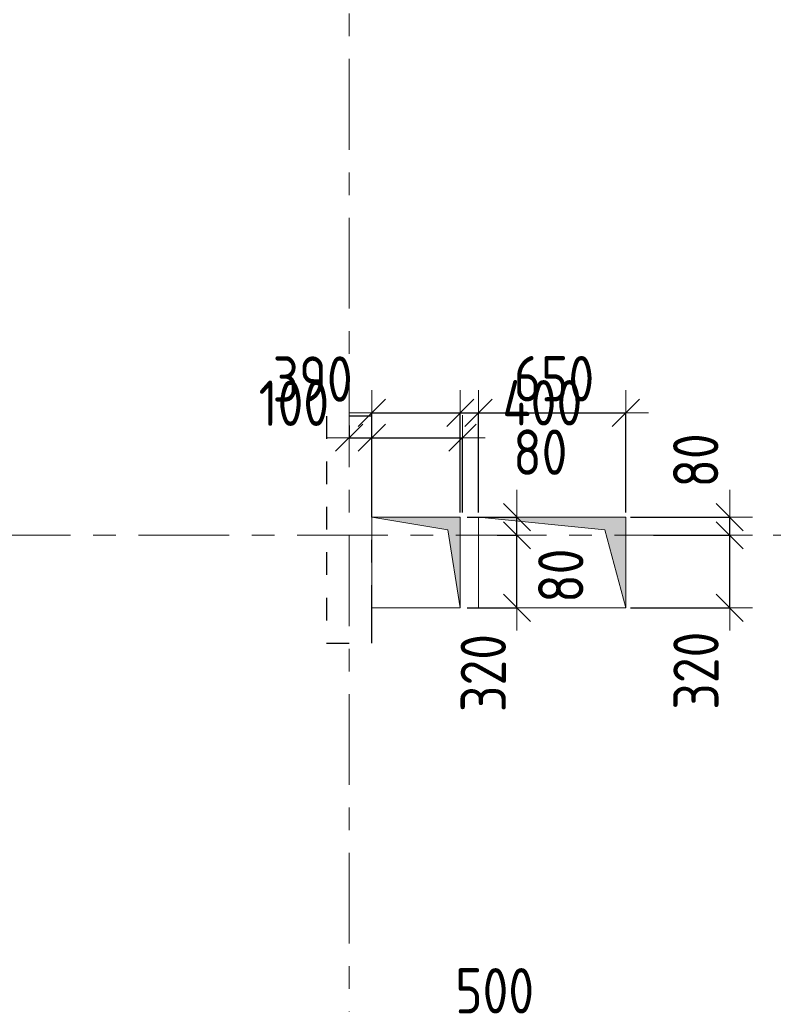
# Model space of a CAD drawing. Header units: metres. Extents: x -38 to 97, y -15 to 21.
# Tile 79 of 139: x 50.05 to 53.37, y 10.73 to 15.07. Entities that reach past the tile are written whole.
import ezdxf

# ---------------------------------------------------------------- set-up
doc = ezdxf.new("R2010")
doc.units = ezdxf.units.M
doc.header["$PDMODE"] = 65
for name, pattern in [('______11', [0.5, 0.4, -0.05, 0, -0.05]), ('______2', [0.054, 0.04, -0.014]), ('______5', [1.1, 0.8, -0.1, 0.1, -0.1])]:
    doc.linetypes.add(name, pattern=pattern)
for name, color, linetype, lineweight in [('XR$2$Осевая линия (1)', 7, '______5', 13), ('XR$3$Перекрытие (1)', 7, 'Continuous', 35), ('XR$4$Размерная линия (1)', 7, 'Continuous', 13), ('XR$5$Размерная линия (1)', 7, 'Continuous', 13)]:
    doc.layers.add(name, color=color, linetype=linetype, lineweight=lineweight)
doc.layers.add('XR$3$Макрос проема_ отверстия', color=7, linetype='Continuous', lineweight=13, true_color=0x2d2d2d)
doc.layers.add('XR$7$Стена_ бетон несущ.', color=7, linetype='Continuous', lineweight=70, true_color=0xb4b496)
doc.styles.add('ISOCPEUR', font='txt')
doc.dimstyles.new('DIMSTYLE_3', dxfattribs={"dimtxt": 0.2, "dimasz": 0.2, "dimexe": 0, "dimexo": 0, "dimgap": 0.1, "dimtad": 2, "dimdec": 0, "dimlfac": 1000, "dimrnd": 5, "dimzin": 12, "dimdsep": 46, "dimtxsty": 'ISOCPEUR', "dimblk1": 'ALL_ML_STRICH', "dimblk2": 'ALL_ML_STRICH', "dimsah": 1, "dimcen": 0, "dimclrd": 7, "dimclre": 256, "dimclrt": 7, "dimadec": 0, "dimazin": 0, "dimtfac": 1, "dimtdec": 0, "dimtix": 1, "dimtmove": 2, "dimatfit": 3, "dimfxl": 0, "dimtzin": 0, "dimlwd": 0, "dimlwe": -3, "dimarcsym": 0})
doc.dimstyles.new('DIMSTYLE_6', dxfattribs={"dimtxt": 0.2, "dimasz": 0.2, "dimexe": 0, "dimexo": 0, "dimgap": 0.1, "dimtad": 2, "dimdec": 0, "dimlfac": 1000, "dimrnd": 5, "dimzin": 12, "dimdsep": 46, "dimtxsty": 'ISOCPEUR', "dimblk1": 'ALL_ML_STRICH', "dimblk2": 'ALL_ML_STRICH', "dimsah": 1, "dimcen": 0, "dimclrd": 7, "dimclre": 256, "dimclrt": 7, "dimadec": 0, "dimazin": 0, "dimtfac": 1, "dimtdec": 0, "dimtix": 1, "dimtmove": 2, "dimatfit": 3, "dimfxl": 0, "dimtvp": 1.2, "dimtzin": 0, "dimlwd": 0, "dimlwe": -3, "dimarcsym": 0})
doc.dimstyles.new('DIMSTYLE_7', dxfattribs={"dimtxt": 0.2, "dimasz": 0.2, "dimexe": 0, "dimexo": 0, "dimgap": 0.1, "dimtad": 0, "dimdec": 0, "dimlfac": 1000, "dimrnd": 5, "dimzin": 12, "dimdsep": 46, "dimtxsty": 'ISOCPEUR', "dimblk1": 'ALL_ML_STRICH', "dimblk2": 'ALL_ML_STRICH', "dimsah": 1, "dimcen": 0, "dimclrd": 7, "dimclre": 256, "dimclrt": 7, "dimadec": 0, "dimazin": 0, "dimtfac": 1, "dimtdec": 0, "dimtix": 1, "dimtmove": 2, "dimatfit": 3, "dimfxl": 0, "dimtvp": 1.2, "dimtzin": 0, "dimlwd": 0, "dimlwe": -3, "dimarcsym": 0})

# ---------------------------------------------------------------- blocks, each defined once
blk = doc.blocks.new('Отображение проема', base_point=(-1.1579, -49.3094))
at = {"layer": 'XR$3$Макрос проема_ отверстия', "true_color": 0x000000, "transparency": 33554687}
blk.add_hatch(color=18, dxfattribs=at).paths.add_polyline_path([(-1.1579, -50.1094), (-1.0448, -49.4225), (-0.3579, -49.3094), (-1.1579, -49.3094)])
at = {"layer": 'XR$3$Макрос проема_ отверстия', "transparency": 33554687}
for p, q in [((-1.1579, -50.1094), (-1.1579, -49.3094)), ((-1.1579, -49.3094), (-0.3579, -49.3094)), ((-1.0448, -49.4225), (-0.3579, -49.3094)), ((-1.1579, -50.1094), (-1.0448, -49.4225))]:
    blk.add_line(p, q, dxfattribs=at)
blk = doc.blocks.new('ALL_ML_STRICH')
at = {"color": 0, "linetype": 'ByBlock', "lineweight": -2}
for p, q in [((0, -0.5), (0, 0.5)), ((-0.3, -0.3), (0.3, 0.3)), ((-1, 0), (0.5, 0))]:
    blk.add_line(p, q, dxfattribs=at)
blk = doc.blocks.new('*D291')
at = {"layer": 'DEFPOINTS', "color": 7, "linetype": 'Continuous', "lineweight": 13, "transparency": 33554687}
for p in [(51.5, 13.2636), (51.5, 13.2303), (51.6, 12.88)]:
    blk.add_point(p, dxfattribs=at)
at = {"layer": 'XR$4$Размерная линия (1)', "color": 9, "linetype": 'Continuous', "lineweight": -2, "true_color": 0xc7c7c7, "transparency": 33554687}
for p, q in [((51.5, 13.2836), (51.5, 13.2303)), ((51.6, 12.9), (51.6, 13.2303))]:
    blk.add_line(p, q, dxfattribs=at)
at = {"layer": 'XR$4$Размерная линия (1)', "color": 7, "linetype": 'Continuous', "lineweight": -2, "transparency": 33554687}
blk.add_line((51.5, 13.2303), (51.6, 13.2303), dxfattribs=at)
at = {"layer": 'XR$4$Размерная линия (1)', "color": 7, "linetype": 'Continuous', "lineweight": 13, "transparency": 33554687, "xscale": 0.2, "yscale": 0.2, "zscale": 0.2, "rotation": 180}
blk.add_blockref('ALL_ML_STRICH', (51.5, 13.2303), dxfattribs=at)
at = {"layer": 'XR$4$Размерная линия (1)', "color": 7, "linetype": 'Continuous', "lineweight": 13, "transparency": 33554687, "xscale": 0.2, "yscale": 0.2, "zscale": 0.2}
blk.add_blockref('ALL_ML_STRICH', (51.6, 13.2303), dxfattribs=at)
at = {"layer": 'XR$4$Размерная линия (1)', "color": 7, "linetype": 'Continuous', "lineweight": 13, "transparency": 33554687, "insert": (51.2562, 13.3821), "char_height": 0.2, "width": 0.5, "attachment_point": 5, "style": 'ISOCPEUR'}
blk.add_mtext('\\W0.83;\\A1;{100}', dxfattribs=at)
blk = doc.blocks.new('*D292')
at = {"layer": 'DEFPOINTS', "color": 7, "linetype": 'Continuous', "lineweight": 13, "transparency": 33554687}
for p in [(51.6, 13.2303), (51.6, 12.88), (52, 12.88)]:
    blk.add_point(p, dxfattribs=at)
at = {"layer": 'XR$4$Размерная линия (1)', "color": 9, "linetype": 'Continuous', "lineweight": -2, "true_color": 0xc7c7c7, "transparency": 33554687}
for p, q in [((51.6, 12.9), (51.6, 13.2303)), ((52, 12.9), (52, 13.2303))]:
    blk.add_line(p, q, dxfattribs=at)
at = {"layer": 'XR$4$Размерная линия (1)', "color": 7, "linetype": 'Continuous', "lineweight": -2, "transparency": 33554687}
blk.add_line((51.6, 13.2303), (52, 13.2303), dxfattribs=at)
at = {"layer": 'XR$4$Размерная линия (1)', "color": 7, "linetype": 'Continuous', "lineweight": 13, "transparency": 33554687, "xscale": 0.2, "yscale": 0.2, "zscale": 0.2, "rotation": 180}
blk.add_blockref('ALL_ML_STRICH', (51.6, 13.2303), dxfattribs=at)
at = {"layer": 'XR$4$Размерная линия (1)', "color": 7, "linetype": 'Continuous', "lineweight": 13, "transparency": 33554687, "xscale": 0.2, "yscale": 0.2, "zscale": 0.2}
blk.add_blockref('ALL_ML_STRICH', (52, 13.2303), dxfattribs=at)
at = {"layer": 'XR$4$Размерная линия (1)', "color": 7, "linetype": 'Continuous', "lineweight": 13, "transparency": 33554687, "insert": (52.3518, 13.3843), "char_height": 0.2, "width": 0.5, "attachment_point": 5, "style": 'ISOCPEUR'}
blk.add_mtext('\\W0.83;\\A1;{400}', dxfattribs=at)
blk = doc.blocks.new('*D293')
at = {"layer": 'DEFPOINTS', "color": 7, "linetype": 'Continuous', "lineweight": 13, "transparency": 33554687}
for p in [(52.133, 12.8), (52, 12.4799), (52.2401, 12.4799)]:
    blk.add_point(p, dxfattribs=at)
at = {"layer": 'XR$4$Размерная линия (1)', "color": 9, "linetype": 'Continuous', "lineweight": -2, "true_color": 0xc7c7c7, "transparency": 33554687}
for p, q in [((52.153, 12.8), (52.2401, 12.8)), ((52.02, 12.4799), (52.2401, 12.4799))]:
    blk.add_line(p, q, dxfattribs=at)
at = {"layer": 'XR$4$Размерная линия (1)', "color": 7, "linetype": 'Continuous', "lineweight": -2, "transparency": 33554687}
blk.add_line((52.2401, 12.4799), (52.2401, 12.8), dxfattribs=at)
at = {"layer": 'XR$4$Размерная линия (1)', "color": 7, "linetype": 'Continuous', "lineweight": 13, "transparency": 33554687, "xscale": 0.2, "yscale": 0.2, "zscale": 0.2}
for p, rotation in [((52.2401, 12.8), 90), ((52.2401, 12.4799), 270)]:
    blk.add_blockref('ALL_ML_STRICH', p, dxfattribs=dict(at, rotation=rotation))
at = {"layer": 'XR$4$Размерная линия (1)', "color": 7, "linetype": 'Continuous', "lineweight": 13, "transparency": 33554687, "insert": (52.0915, 12.1929), "char_height": 0.2, "width": 0.5, "attachment_point": 5, "rotation": 90, "style": 'ISOCPEUR'}
blk.add_mtext('\\W0.83;\\A1;{320}', dxfattribs=at)
blk = doc.blocks.new('*D294')
at = {"layer": 'DEFPOINTS', "color": 7, "linetype": 'Continuous', "lineweight": 13, "transparency": 33554687}
for p in [(52, 12.8799), (52.133, 12.8), (52.2401, 12.8)]:
    blk.add_point(p, dxfattribs=at)
at = {"layer": 'XR$4$Размерная линия (1)', "color": 9, "linetype": 'Continuous', "lineweight": -2, "true_color": 0xc7c7c7, "transparency": 33554687}
for p, q in [((52.02, 12.8799), (52.2401, 12.8799)), ((52.153, 12.8), (52.2401, 12.8))]:
    blk.add_line(p, q, dxfattribs=at)
at = {"layer": 'XR$4$Размерная линия (1)', "color": 7, "linetype": 'Continuous', "lineweight": -2, "transparency": 33554687}
blk.add_line((52.2401, 12.8), (52.2401, 12.8799), dxfattribs=at)
at = {"layer": 'XR$4$Размерная линия (1)', "color": 7, "linetype": 'Continuous', "lineweight": 13, "transparency": 33554687, "xscale": 0.2, "yscale": 0.2, "zscale": 0.2}
for p, rotation in [((52.2401, 12.8), 270), ((52.2401, 12.8799), 90)]:
    blk.add_blockref('ALL_ML_STRICH', p, dxfattribs=dict(at, rotation=rotation))
at = {"layer": 'XR$4$Размерная линия (1)', "color": 7, "linetype": 'Continuous', "lineweight": 13, "transparency": 33554687, "insert": (52.4333, 12.6221), "char_height": 0.2, "width": 0.333333, "attachment_point": 5, "rotation": 90, "style": 'ISOCPEUR'}
blk.add_mtext('\\W0.83;\\A1;{80}', dxfattribs=at)
blk = doc.blocks.new('*D336')
at = {"layer": 'DEFPOINTS', "color": 7, "linetype": 'Continuous', "lineweight": 13, "transparency": 33554687}
for p in [(51.6, 10.3478), (51.6, 10.0401), (52.1, 10.0401)]:
    blk.add_point(p, dxfattribs=at)
at = {"layer": 'XR$4$Размерная линия (1)', "color": 9, "linetype": 'Continuous', "lineweight": -2, "true_color": 0xc7c7c7, "transparency": 33554687}
for p, q in [((51.6, 10.0601), (51.6, 10.3478)), ((52.1, 10.0601), (52.1, 10.3478))]:
    blk.add_line(p, q, dxfattribs=at)
at = {"layer": 'XR$4$Размерная линия (1)', "color": 7, "linetype": 'Continuous', "lineweight": -2, "transparency": 33554687}
blk.add_line((51.6, 10.3478), (52.1, 10.3478), dxfattribs=at)
at = {"layer": 'XR$4$Размерная линия (1)', "color": 7, "linetype": 'Continuous', "lineweight": 13, "transparency": 33554687, "xscale": 0.2, "yscale": 0.2, "zscale": 0.2, "rotation": 180}
blk.add_blockref('ALL_ML_STRICH', (51.6, 10.3478), dxfattribs=at)
at = {"layer": 'XR$4$Размерная линия (1)', "color": 7, "linetype": 'Continuous', "lineweight": 13, "transparency": 33554687, "xscale": 0.2, "yscale": 0.2, "zscale": 0.2}
blk.add_blockref('ALL_ML_STRICH', (52.1, 10.3478), dxfattribs=at)
at = {"layer": 'XR$4$Размерная линия (1)', "color": 7, "linetype": 'Continuous', "lineweight": 13, "transparency": 33554687, "insert": (52.1415, 10.792), "char_height": 0.2, "width": 0.5, "attachment_point": 5, "style": 'ISOCPEUR'}
blk.add_mtext('\\W0.83;\\A1;{500}', dxfattribs=at)
blk = doc.blocks.new('*D389')
at = {"layer": 'DEFPOINTS', "color": 7, "linetype": 'Continuous', "lineweight": 13, "transparency": 33554687}
for p in [(52.8221, 12.8), (52.72, 12.48), (53.1783, 12.48)]:
    blk.add_point(p, dxfattribs=at)
at = {"layer": 'XR$5$Размерная линия (1)', "color": 9, "linetype": 'Continuous', "lineweight": -2, "true_color": 0xc7c7c7, "transparency": 33554687}
for p, q in [((52.8421, 12.8), (53.1783, 12.8)), ((52.74, 12.48), (53.1783, 12.48))]:
    blk.add_line(p, q, dxfattribs=at)
at = {"layer": 'XR$5$Размерная линия (1)', "color": 7, "linetype": 'Continuous', "lineweight": -2, "transparency": 33554687}
blk.add_line((53.1783, 12.48), (53.1783, 12.8), dxfattribs=at)
at = {"layer": 'XR$5$Размерная линия (1)', "color": 7, "linetype": 'Continuous', "lineweight": 13, "transparency": 33554687, "xscale": 0.2, "yscale": 0.2, "zscale": 0.2}
for p, rotation in [((53.1783, 12.8), 90), ((53.1783, 12.48), 270)]:
    blk.add_blockref('ALL_ML_STRICH', p, dxfattribs=dict(at, rotation=rotation))
at = {"layer": 'XR$5$Размерная линия (1)', "color": 7, "linetype": 'Continuous', "lineweight": 13, "transparency": 33554687, "insert": (53.0296, 12.2032), "char_height": 0.2, "width": 0.5, "attachment_point": 5, "rotation": 90, "style": 'ISOCPEUR'}
blk.add_mtext('\\W0.83;\\A1;{320}', dxfattribs=at)
blk = doc.blocks.new('*D390')
at = {"layer": 'DEFPOINTS', "color": 7, "linetype": 'Continuous', "lineweight": 13, "transparency": 33554687}
for p in [(52.72, 12.88), (52.8221, 12.8), (53.1783, 12.8)]:
    blk.add_point(p, dxfattribs=at)
at = {"layer": 'XR$5$Размерная линия (1)', "color": 9, "linetype": 'Continuous', "lineweight": -2, "true_color": 0xc7c7c7, "transparency": 33554687}
for p, q in [((52.74, 12.88), (53.1783, 12.88)), ((52.8421, 12.8), (53.1783, 12.8))]:
    blk.add_line(p, q, dxfattribs=at)
at = {"layer": 'XR$5$Размерная линия (1)', "color": 7, "linetype": 'Continuous', "lineweight": -2, "transparency": 33554687}
blk.add_line((53.1783, 12.8), (53.1783, 12.88), dxfattribs=at)
at = {"layer": 'XR$5$Размерная линия (1)', "color": 7, "linetype": 'Continuous', "lineweight": 13, "transparency": 33554687, "xscale": 0.2, "yscale": 0.2, "zscale": 0.2}
for p, rotation in [((53.1783, 12.8), 270), ((53.1783, 12.88), 90)]:
    blk.add_blockref('ALL_ML_STRICH', p, dxfattribs=dict(at, rotation=rotation))
at = {"layer": 'XR$5$Размерная линия (1)', "color": 7, "linetype": 'Continuous', "lineweight": 13, "transparency": 33554687, "insert": (53.0284, 13.1301), "char_height": 0.2, "width": 0.333333, "attachment_point": 5, "rotation": 90, "style": 'ISOCPEUR'}
blk.add_mtext('\\W0.83;\\A1;{80}', dxfattribs=at)
blk = doc.blocks.new('*D696')
at = {"layer": 'DEFPOINTS', "color": 7, "linetype": 'Continuous', "lineweight": 13, "transparency": 33554687}
for p in [(51.6, 13.3403), (51.6, 12.88), (51.99, 12.88)]:
    blk.add_point(p, dxfattribs=at)
at = {"layer": 'XR$5$Размерная линия (1)', "color": 9, "linetype": 'Continuous', "lineweight": -2, "true_color": 0xc7c7c7, "transparency": 33554687}
for p, q in [((51.6, 12.9), (51.6, 13.3403)), ((51.99, 12.9), (51.99, 13.3403))]:
    blk.add_line(p, q, dxfattribs=at)
at = {"layer": 'XR$5$Размерная линия (1)', "color": 7, "linetype": 'Continuous', "lineweight": -2, "transparency": 33554687}
blk.add_line((51.6, 13.3403), (51.99, 13.3403), dxfattribs=at)
at = {"layer": 'XR$5$Размерная линия (1)', "color": 7, "linetype": 'Continuous', "lineweight": 13, "transparency": 33554687, "xscale": 0.2, "yscale": 0.2, "zscale": 0.2, "rotation": 180}
blk.add_blockref('ALL_ML_STRICH', (51.6, 13.3403), dxfattribs=at)
at = {"layer": 'XR$5$Размерная линия (1)', "color": 7, "linetype": 'Continuous', "lineweight": 13, "transparency": 33554687, "xscale": 0.2, "yscale": 0.2, "zscale": 0.2}
blk.add_blockref('ALL_ML_STRICH', (51.99, 13.3403), dxfattribs=at)
at = {"layer": 'XR$5$Размерная линия (1)', "color": 7, "linetype": 'Continuous', "lineweight": 13, "transparency": 33554687, "insert": (51.3388, 13.4888), "char_height": 0.2, "width": 0.5, "attachment_point": 5, "style": 'ISOCPEUR'}
blk.add_mtext('\\W0.83;\\A1;{390}', dxfattribs=at)
blk = doc.blocks.new('*D697')
at = {"layer": 'DEFPOINTS', "color": 7, "linetype": 'Continuous', "lineweight": 13, "transparency": 33554687}
for p in [(51.99, 13.3403), (51.99, 12.88), (52.07, 12.88)]:
    blk.add_point(p, dxfattribs=at)
at = {"layer": 'XR$5$Размерная линия (1)', "color": 9, "linetype": 'Continuous', "lineweight": -2, "true_color": 0xc7c7c7, "transparency": 33554687}
for p, q in [((51.99, 12.9), (51.99, 13.3403)), ((52.07, 12.9), (52.07, 13.3403))]:
    blk.add_line(p, q, dxfattribs=at)
at = {"layer": 'XR$5$Размерная линия (1)', "color": 7, "linetype": 'Continuous', "lineweight": -2, "transparency": 33554687}
blk.add_line((51.99, 13.3403), (52.07, 13.3403), dxfattribs=at)
at = {"layer": 'XR$5$Размерная линия (1)', "color": 7, "linetype": 'Continuous', "lineweight": 13, "transparency": 33554687, "xscale": 0.2, "yscale": 0.2, "zscale": 0.2}
blk.add_blockref('ALL_ML_STRICH', (52.07, 13.3403), dxfattribs=at)
at = {"layer": 'XR$5$Размерная линия (1)', "color": 7, "linetype": 'Continuous', "lineweight": 13, "transparency": 33554687, "xscale": 0.2, "yscale": 0.2, "zscale": 0.2, "rotation": 180}
blk.add_blockref('ALL_ML_STRICH', (51.99, 13.3403), dxfattribs=at)
at = {"layer": 'XR$5$Размерная линия (1)', "color": 7, "linetype": 'Continuous', "lineweight": 13, "transparency": 33554687, "insert": (52.343, 13.1664), "char_height": 0.2, "width": 0.333333, "attachment_point": 5, "style": 'ISOCPEUR'}
blk.add_mtext('\\W0.83;\\A1;{80}', dxfattribs=at)
blk = doc.blocks.new('*D698')
at = {"layer": 'DEFPOINTS', "color": 7, "linetype": 'Continuous', "lineweight": 13, "transparency": 33554687}
for p in [(52.07, 13.3403), (52.07, 12.88), (52.72, 12.88)]:
    blk.add_point(p, dxfattribs=at)
at = {"layer": 'XR$5$Размерная линия (1)', "color": 9, "linetype": 'Continuous', "lineweight": -2, "true_color": 0xc7c7c7, "transparency": 33554687}
for p, q in [((52.07, 12.9), (52.07, 13.3403)), ((52.72, 12.9), (52.72, 13.3403))]:
    blk.add_line(p, q, dxfattribs=at)
at = {"layer": 'XR$5$Размерная линия (1)', "color": 7, "linetype": 'Continuous', "lineweight": -2, "transparency": 33554687}
blk.add_line((52.07, 13.3403), (52.72, 13.3403), dxfattribs=at)
at = {"layer": 'XR$5$Размерная линия (1)', "color": 7, "linetype": 'Continuous', "lineweight": 13, "transparency": 33554687, "xscale": 0.2, "yscale": 0.2, "zscale": 0.2, "rotation": 180}
blk.add_blockref('ALL_ML_STRICH', (52.07, 13.3403), dxfattribs=at)
at = {"layer": 'XR$5$Размерная линия (1)', "color": 7, "linetype": 'Continuous', "lineweight": 13, "transparency": 33554687, "xscale": 0.2, "yscale": 0.2, "zscale": 0.2}
blk.add_blockref('ALL_ML_STRICH', (52.72, 13.3403), dxfattribs=at)
at = {"layer": 'XR$5$Размерная линия (1)', "color": 7, "linetype": 'Continuous', "lineweight": 13, "transparency": 33554687, "insert": (52.4033, 13.4903), "char_height": 0.2, "width": 0.5, "attachment_point": 5, "style": 'ISOCPEUR'}
blk.add_mtext('\\W0.83;\\A1;{650}', dxfattribs=at)

msp = doc.modelspace()

# ---------------------------------------------------------------- linework, layer by layer
at = {"layer": 'XR$2$Осевая линия (1)', "color": 253, "linetype": '______11', "lineweight": 13, "true_color": 0xa0a0a0, "transparency": 33554687}
for p, q in [((51.5, 6.8), (51.5, 19.78)), ((-2.63, 12.8), (62.6, 12.8))]:
    msp.add_line(p, q, dxfattribs=at)
at = {"layer": 'XR$3$Перекрытие (1)', "color": 7, "linetype": 'Continuous', "lineweight": 13, "transparency": 33554687}
for p, q in [((51.99, 12.88), (51.6, 12.8799)), ((51.6, 12.8799), (51.6, 12.4799)), ((51.99, 12.48), (51.99, 12.88)), ((52.07, 12.88), (52.07, 12.48)), ((52.72, 12.88), (52.07, 12.88)), ((52.72, 12.48), (52.72, 12.88)), ((51.6, 12.4799), (51.99, 12.48)), ((52.07, 12.48), (52.72, 12.48))]:
    msp.add_line(p, q, dxfattribs=at)
at = {"layer": 'XR$7$Стена_ бетон несущ.', "color": 253, "linetype": '______2', "lineweight": -3, "true_color": 0xa0a0a0, "transparency": 33554687}
for p, q in [((51.4, 13.325), (51.4, 12.325)), ((51.6, 13.325), (51.4, 13.325)), ((51.6, 12.9596), (51.6, 13.325)), ((51.6, 12.8796), (51.6, 12.9596)), ((51.6, 12.48), (51.6, 12.8796)), ((51.6, 12.4), (51.6, 12.48)), ((51.6, 12.325), (51.6, 12.4)), ((51.4, 12.325), (51.6, 12.325))]:
    msp.add_line(p, q, dxfattribs=at)

# ---------------------------------------------------------------- block references
at = {"layer": 'XR$3$Макрос проема_ отверстия', "transparency": 33554687, "rotation": 270}
for p, xscale, yscale in [((51.99, 12.88), 0.5001039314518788, 0.4874999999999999), ((52.72, 12.88), 0.4999999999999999, 0.8124999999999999)]:
    msp.add_blockref('Отображение проема', p, dxfattribs=dict(at, xscale=xscale, yscale=yscale))

# ---------------------------------------------------------------- dimensions: what is measured, and where the dimension line sits
at = {"layer": 'XR$4$Размерная линия (1)', "color": 7, "linetype": 'Continuous', "lineweight": 13, "transparency": 33554687}
for base, p1, p2, picture, middle in [((51.6, 13.2303), (51.5, 13.2836), (51.6, 12.9), '*D291', (51.2562, 13.3821)), ((52, 13.2303), (51.6, 12.9), (52, 12.9), '*D292', (52.3518, 13.3843)), ((52.1, 10.3478), (51.6, 10.0601), (52.1, 10.0601), '*D336', (52.1415, 10.792))]:
    dim = msp.add_linear_dim(base=base, p1=p1, p2=p2, dimstyle='DIMSTYLE_6', override={"dimpost": '<>', "dimclrd": 7, "dimclre": 9, "dimclrt": 7, "dimlwd": 0, "dimlwe": 65533}, dxfattribs=at)
    dim.commit()
    dim.dimension.update_dxf_attribs({"geometry": picture, "text_midpoint": middle, "dimtype": 160})
for base, p1, p2, dimstyle, picture, middle in [((52.2401, 12.8799), (52.153, 12.8), (52.02, 12.8799), 'DIMSTYLE_7', '*D294', (52.4333, 12.6221)), ((52.2401, 12.8), (52.02, 12.4799), (52.153, 12.8), 'DIMSTYLE_6', '*D293', (52.0915, 12.1929))]:
    dim = msp.add_linear_dim(base=base, p1=p1, p2=p2, angle=90, dimstyle=dimstyle, override={"dimpost": '<>', "dimclrd": 7, "dimclre": 9, "dimclrt": 7, "dimlwd": 0, "dimlwe": 65533}, dxfattribs=at)
    dim.commit()
    dim.dimension.update_dxf_attribs({"geometry": picture, "text_midpoint": middle, "dimtype": 160})
at = {"layer": 'XR$5$Размерная линия (1)', "color": 7, "linetype": 'Continuous', "lineweight": 13, "transparency": 33554687}
for base, p1, p2, dimstyle, picture, middle in [((51.99, 13.3403), (51.6, 12.9), (51.99, 12.9), 'DIMSTYLE_6', '*D696', (51.3388, 13.4888)), ((52.72, 13.3403), (52.07, 12.9), (52.72, 12.9), 'DIMSTYLE_3', '*D698', (52.4033, 13.4903)), ((52.07, 13.3403), (51.99, 12.9), (52.07, 12.9), 'DIMSTYLE_7', '*D697', (52.343, 13.1664))]:
    dim = msp.add_linear_dim(base=base, p1=p1, p2=p2, dimstyle=dimstyle, override={"dimpost": '<>', "dimclrd": 7, "dimclre": 9, "dimclrt": 7, "dimlwd": 0, "dimlwe": 65533}, dxfattribs=at)
    dim.commit()
    dim.dimension.update_dxf_attribs({"geometry": picture, "text_midpoint": middle, "dimtype": 160})
for base, p1, p2, picture, middle in [((53.1783, 12.88), (52.8421, 12.8), (52.74, 12.88), '*D390', (53.0284, 13.1301)), ((53.1783, 12.8), (52.74, 12.48), (52.8421, 12.8), '*D389', (53.0296, 12.2032))]:
    dim = msp.add_linear_dim(base=base, p1=p1, p2=p2, angle=90, dimstyle='DIMSTYLE_6', override={"dimpost": '<>', "dimclrd": 7, "dimclre": 9, "dimclrt": 7, "dimlwd": 0, "dimlwe": 65533}, dxfattribs=at)
    dim.commit()
    dim.dimension.update_dxf_attribs({"geometry": picture, "text_midpoint": middle, "dimtype": 160})

doc.saveas('drawing.dxf')
